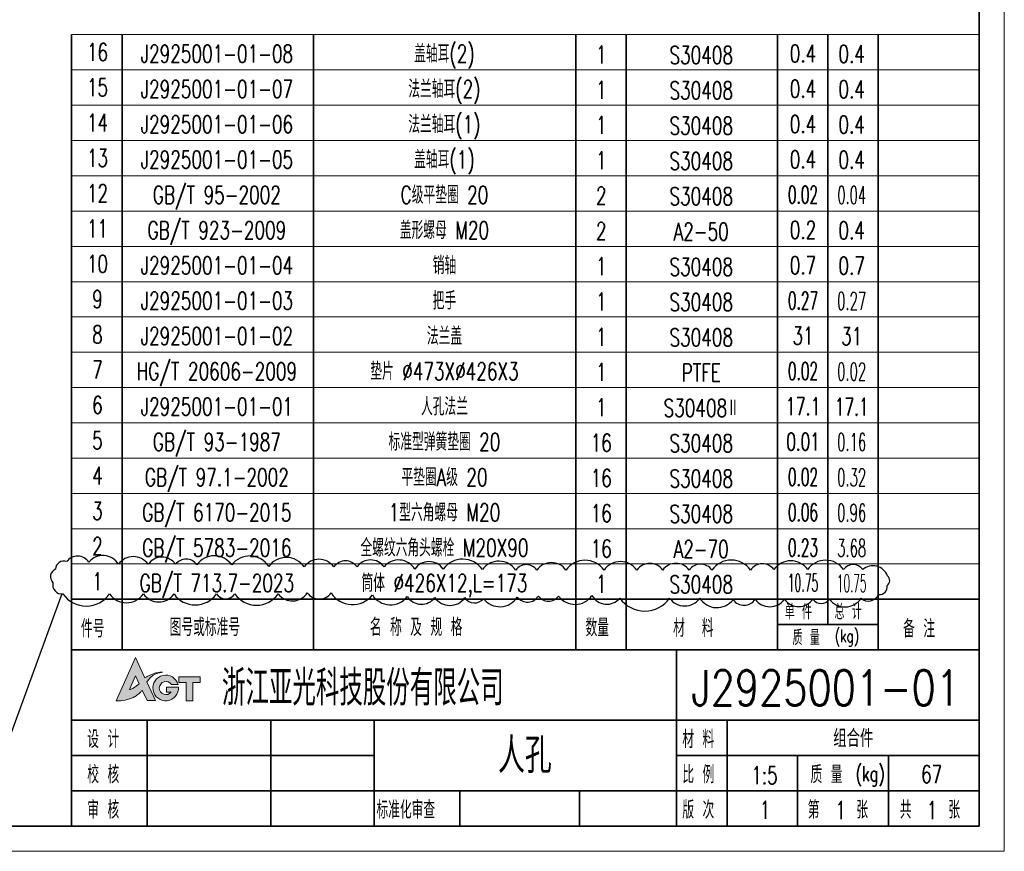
# Model space of a CAD drawing. Header units: millimetres. Extents: x 482 to 2883, y 2185 to 3670.
# Tile 2 of 3: x 1605 to 2582, y 2185 to 3009. Entities that reach past the tile are written whole.
import ezdxf
from ezdxf.enums import TextEntityAlignment as Align

# ---------------------------------------------------------------- set-up
doc = ezdxf.new("R2010")
doc.units = ezdxf.units.MM
doc.header["$LTSCALE"] = 1.5
doc.linetypes.add('DASHED', pattern=[19.05, 12.7, -6.35])
doc.layers.add('YGJ不打印图层', color=250, linetype='Continuous', lineweight=35, plot=False)
for name, color, linetype, lineweight in [('YGJ波浪线', 3, 'Continuous', 15), ('YGJ粗实线', 7, 'Continuous', 35), ('YGJ细实线', 255, 'Continuous', 15), ('YGJ细虚线', 2, 'DASHED', 15), ('图框层', 7, 'Continuous', 70)]:
    doc.layers.add(name, color=color, linetype=linetype, lineweight=lineweight)
doc.styles.add('标准', font='romans.shx', dxfattribs={"width": 0.7, "bigfont": 'hzdx.shx'})

# ---------------------------------------------------------------- blocks, each defined once
blk = doc.blocks.new('*U447')
at = {"layer": 'YGJ粗实线'}
for p in [(390, 287), (0, 0)]:
    blk.add_line(p, (390, 0), dxfattribs=at)
at = {"layer": 'YGJ细实线'}
for p in [(395, 292), (-25, -5)]:
    blk.add_line(p, (395, -5), dxfattribs=at)
blk = doc.blocks.new('图标')
at = {"layer": 'YGJ细实线'}
h = blk.add_hatch(color=134, dxfattribs=at)
h.dxf.hatch_style = 1
edge = h.paths.add_edge_path()
edge.add_line((3171.64, -777.55), (3172.61, -779.62))
edge.add_line((3172.61, -779.62), (3174.26, -779.62))
edge.add_line((3174.26, -779.62), (3172.57, -775.9))
edge.add_spline(control_points=[(3172.57, -775.9), (3172.68, -775.77), (3172.92, -775.45), (3173.3, -774.97), (3173.81, -774.6), (3174.33, -774.32), (3174.93, -774.11), (3175.38, -774.04), (3175.63, -774.01)], knot_values=[0, 0, 0, 0, 0.506127, 1.21303, 1.808166, 2.393737, 2.961146, 3.730688, 3.730688, 3.730688, 3.730688], degree=3, periodic=0)
edge.add_spline(control_points=[(3175.63, -774.01), (3175.46, -774), (3175.11, -774), (3174.6, -774.09), (3174.08, -774.22), (3173.6, -774.41), (3173.1, -774.62), (3172.65, -774.88), (3172.34, -775.06), (3172.18, -775.15)], knot_values=[0, 0, 0, 0, 0.51474, 1.050592, 1.532108, 2.126606, 2.609842, 3.144291, 3.68733, 3.68733, 3.68733, 3.68733], degree=3, periodic=0)
edge.add_line((3172.18, -775.15), (3170.29, -771.11))
edge.add_line((3170.29, -771.11), (3166.47, -779.68))
edge.add_spline(control_points=[(3166.47, -779.68), (3167.07, -779.67), (3167.97, -779.65), (3169.1, -779.33), (3169.91, -779.04), (3170.6, -778.56), (3171.22, -778.09), (3171.51, -777.71), (3171.64, -777.55)], knot_values=[0, 0, 0, 0, 1.794018, 2.686483, 3.50397, 4.356695, 5.212459, 5.80159, 5.80159, 5.80159, 5.80159], degree=3, periodic=0)
edge = h.paths.add_edge_path(flags=16)
edge.add_spline(control_points=[(3171.04, -776.28), (3170.91, -776.37), (3170.71, -776.53), (3170.4, -776.79), (3170.09, -777), (3169.76, -777.21), (3169.43, -777.36), (3169.2, -777.42), (3169.1, -777.44)], knot_values=[0, 0, 0, 0, 0.461656, 0.781514, 1.214544, 1.57739, 1.966104, 2.284035, 2.284035, 2.284035, 2.284035], degree=3, periodic=0)
edge.add_line((3169.1, -777.44), (3170.33, -774.7))
edge.add_line((3170.33, -774.7), (3171.04, -776.28))
h = blk.add_hatch(color=134, dxfattribs=at)
h.dxf.hatch_style = 1
h.paths.add_polyline_path([(3178.84, -776.95), (3176.48, -776.95), (3176.48, -777.93), (3177.36, -777.93, -3.223034), (3177.42, -776.46), (3178.76, -776.46, 2.021246), (3176.3, -779.68, 0.434957)])
h = blk.add_hatch(color=134, dxfattribs=at)
h.dxf.hatch_style = 1
h.paths.add_polyline_path([(3178.91, -775.79), (3178.91, -776.06), (3180.35, -776.06), (3180.35, -779.68), (3181.66, -779.68), (3181.66, -776.06), (3183.11, -776.06), (3183.11, -774.95), (3178.91, -774.95)])
at = {"layer": 'YGJ细实线', "color": 134}
for p, q in [((3166.47, -779.68), (3170.29, -771.11)), ((3172.18, -775.15), (3170.29, -771.11)), ((3169.1, -777.44), (3170.33, -774.7)), ((3171.04, -776.28), (3170.33, -774.7)), ((3178.91, -774.95), (3183.11, -774.95)), ((3178.91, -774.95), (3178.91, -775.79)), ((3178.91, -774.95), (3178.91, -776.06)), ((3183.11, -774.95), (3183.11, -776.06)), ((3174.26, -779.62), (3172.57, -775.9)), ((3176.48, -777.93), (3176.48, -776.95)), ((3176.48, -776.95), (3178.84, -776.95)), ((3177.42, -776.46), (3178.76, -776.46)), ((3178.91, -776.06), (3180.35, -776.06)), ((3180.35, -776.06), (3180.35, -779.68)), ((3181.66, -776.06), (3183.11, -776.06)), ((3181.66, -776.06), (3181.66, -779.68)), ((3172.61, -779.62), (3171.64, -777.55)), ((3176.48, -777.93), (3177.36, -777.93)), ((3172.61, -779.62), (3174.26, -779.62)), ((3180.35, -779.68), (3181.66, -779.68))]:
    blk.add_line(p, q, dxfattribs=at)
for centre, radius, start, end in [((3176.3, -777.13), 2.55, 15.2946, 4.0279), ((3176.32, -777.15), 1.3, 32.4416, 323.4921)]:
    blk.add_arc(centre, radius, start, end, dxfattribs=at)
for points in [[(3172.18, -775.15), (3172.65, -774.88), (3173.12, -774.62), (3173.56, -774.43), (3174.12, -774.22), (3174.59, -774.1), (3175.12, -774.02), (3175.63, -774.01)], [(3175.63, -774.01), (3174.87, -774.15), (3174.34, -774.33), (3173.82, -774.61), (3173.35, -774.97), (3172.88, -775.5), (3172.57, -775.9)], [(3169.1, -777.44), (3169.4, -777.36), (3169.76, -777.2), (3170.07, -777.01), (3170.42, -776.76), (3170.67, -776.56), (3171.04, -776.28)], [(3171.64, -777.55), (3171.26, -778.01), (3170.6, -778.55), (3169.88, -779.01), (3169.12, -779.31), (3168.26, -779.54), (3166.47, -779.68)]]:
    blk.add_spline(points, degree=3, dxfattribs=at)
blk = doc.blocks.new('HC_BTL_BLK')
at = {"layer": 'YGJ不打印图层'}
for p, q in [((-140.5, 21), (-140.5, 0)), ((-79.27, 7), (-79.27, 0))]:
    blk.add_line(p, q, dxfattribs=at)
at = {"layer": 'YGJ粗实线'}
for p, q in [((-180, 35), (0, 35)), ((-180, 35), (-180, 0)), ((-60, 35), (-60, 0)), ((0, 0), (0, 35)), ((-180, 21), (-60, 21)), ((-165, 21), (-165, 0)), ((-120, 21), (-120, 0)), ((-60, 21), (0, 21)), ((-50, 7), (-50, 21)), ((-120, 14), (-180, 14)), ((0, 14), (-60, 14)), ((-36, 7), (-36, 14)), ((-18, 7), (-18, 14)), ((-120, 7), (-180, 7)), ((-60, 7), (-120, 7)), ((-103, 7), (-103, 0)), ((0, 7), (-60, 7)), ((-60, 7), (-60, 0)), ((-60, 7), (-60, 0)), ((-50, 0), (-50, 7)), ((-36, 0), (-36, 7)), ((-18, 0), (-18, 7)), ((-180, 0), (0, 0))]:
    blk.add_line(p, q, dxfattribs=at)
at = {"layer": 'YGJ细实线'}
blk.add_blockref('图标', (-3337.63, 804.53), dxfattribs=at)
at = {"layer": 'YGJ粗实线', "style": '标准', "width": 0.7}
for s, height, p in [('设 计', 3.5, (-176.89, 15.48)), ('材 料', 3.5, (-58.86, 15.48)), ('校 核', 3.5, (-176.89, 8.48)), ('比 例', 3.5, (-58.86, 8.48)), ('质 量', 3.5, (-33.44, 8.48)), ('(kg)', 3, (-24.46, 8.9)), ('审 核', 3.5, (-176.89, 1.48)), ('标准化审查', 3.5, (-119.53, 1.48)), ('版 次', 3.5, (-58.86, 1.48)), ('第    张', 3.5, (-33.99, 1.48)), ('共    张', 3.5, (-15.73, 1.48))]:
    blk.add_text(s, height=height, dxfattribs=at).set_placement(p)
at = {"layer": 'YGJ粗实线', "style": '标准'}
for tag, p, width in [('设计', (-163.61, 15.42), 0.7), ('设计日期', (-139.9, 15.53), 0.5), ('校核', (-163.62, 8.27), 0.7), ('校核日期', (-139.91, 8.15), 0.5), ('审核', (-163.9, 1.17), 0.7), ('审核日期', (-139.93, 1.47), 0.5), ('标准化', (-102.02, 1.32), 0.7), ('标准化日期', (-78.22, 1.4), 0.5)]:
    blk.add_attdef(tag, p, '', height=3.5, dxfattribs=dict(at, width=width))
at = {"layer": 'YGJ细虚线', "style": '标准', "width": 0.7}
blk.add_text('浙江亚光科技股份有限公司', height=7, dxfattribs=at).set_placement((-150.17, 23.91))
at = {"layer": 'YGJ细虚线', "style": '标准'}
blk.add_attdef('图样代号', text='', height=7, dxfattribs=at).set_placement((-58.84, 23.93), (-2.02, 23.93), align=Align.FIT)
at = {"layer": 'YGJ细虚线', "color": 2, "style": '标准'}
blk.add_attdef('材料名称', text='', height=3.5, dxfattribs=at).set_placement((-48.51, 15.65), (-1.4, 15.65), align=Align.FIT)
at = {"layer": 'YGJ细虚线', "style": '标准'}
blk.add_attdef('图样名称', text='', height=7, rotation=359.9203, dxfattribs=at).set_placement((-118.11, 10.54), (-62.08, 10.46), align=Align.FIT)
at = {"layer": 'YGJ细虚线', "style": '标准', "width": 0.7}
for tag, p in [('比例', (-42.58, 8.34)), ('版本号', (-42.46, 1.45)), ('页码', (-27.44, 1.39)), ('页数', (-9.32, 1.39))]:
    blk.add_attdef(tag, text='', height=3.5, dxfattribs=at).set_placement(p, align=Align.CENTER)
at = {"layer": 'YGJ细虚线', "color": 2, "style": '标准', "width": 0.7}
blk.add_attdef('重量', text='', height=3.5, dxfattribs=at).set_placement((-9.41, 8.55), align=Align.CENTER)
blk = doc.blocks.new('mx$INVTITLE')
at = {"layer": 'YGJ粗实线'}
for p, q in [((0, 10), (-180, 10)), ((-180, 0), (-180, 10)), ((-170, 0), (-170, 10)), ((-132, 0), (-132, 10)), ((-80, 0), (-80, 10)), ((-70, 0), (-70, 10)), ((-40, 0), (-40, 10)), ((-30, 10), (-30, 5)), ((-20, 0), (-20, 10)), ((0, 0), (0, 10)), ((-20, 5), (-40, 5)), ((-180, 0), (0, 0))]:
    blk.add_line(p, q, dxfattribs=at)
at = {"layer": 'YGJ细虚线', "style": '标准', "width": 0.7}
for s, height, p in [('单 件', 3, (-38.56, 6)), ('总 计', 3, (-28.68, 6)), ('件号', 3.5, (-178.15, 2.41)), ('图号或标准号', 3.5, (-160.55, 2.7)), ('名 称 及 规 格', 3.5, (-120.84, 2.7)), ('数量', 3.5, (-78.06, 2.61)), ('材  料', 3.5, (-60.68, 2.54)), ('备 注', 3.5, (-15.07, 2.41)), ('质 量', 3, (-37.01, 0.89)), ('(kg)', 2.5, (-28.62, 1.48))]:
    blk.add_text(s, height=height, dxfattribs=at).set_placement(p)
blk = doc.blocks.new('mx')
for p, q in [((-170, 0), (-170, 7)), ((-132, 0), (-132, 7)), ((-80, 0), (-80, 7)), ((-70, 0), (-70, 7)), ((-40, 0), (-40, 7)), ((-30, 0), (-30, 7)), ((-20, 0), (-20, 7)), ((0, 0), (0, 7))]:
    blk.add_line(p, q)
at = {"layer": 'YGJ粗实线'}
blk.add_line((-180, 0), (-180, 7), dxfattribs=at)
at = {"layer": 'YGJ细实线'}
for p, q in [((0, 7), (-180, 7)), ((0, 0), (-180, 0))]:
    blk.add_line(p, q, dxfattribs=at)
at = {"layer": 'YGJ细虚线', "style": '标准', "width": 0.7}
for tag, p in [('序号', (-174.87, 1.79)), ('数量', (-74.95, 1.3)), ('单重', (-34.93, 1.51)), ('总重', (-25.27, 1.42))]:
    blk.add_attdef(tag, text='', height=3.5, dxfattribs=at).set_placement(p, align=Align.CENTER)
at = {"layer": 'YGJ细虚线', "style": '标准'}
for tag, p, p2 in [('图号或标准号', (-169.36, 1.46), (-133.02, 1.46)), ('名称及规格型号', (-130.92, 1.46), (-81.17, 1.46)), ('材料', (-69.2, 1.19), (-41.03, 1.19)), ('备注', (-19.06, 1.51), (-0.99, 1.51))]:
    blk.add_attdef(tag, text='', height=3.5, dxfattribs=at).set_placement(p, p2, align=Align.FIT)

msp = doc.modelspace()

# ---------------------------------------------------------------- linework, layer by layer
at = {"color": 6}
msp.add_line((1647.161, 2439.816), (1597.003, 2302.007), dxfattribs=at)
msp.add_lwpolyline([(1648.288, 2439.886, 0.5206), (1694.447, 2439.886, 0.5206), (1694.447, 2439.886, 0.5206), (1728.018, 2439.886, 0.5206), (1728.018, 2439.886, 0.5206), (1758.441, 2439.886, 0.5206), (1758.441, 2439.886, 0.5206), (1800.404, 2439.886, 0.5206), (1800.404, 2439.886, 0.5206), (1818.763, 2439.886, 0.5206), (1818.763, 2439.886, 0.5206), (1861.775, 2439.886, 0.5206), (1861.775, 2439.886, 0.5206), (1890.625, 2440.935, 0.5206), (1890.625, 2440.935, 0.5206), (1914.229, 2440.935, 0.5206), (1914.229, 2440.935, 0.5206), (1955.143, 2438.837, 0.5206), (1955.143, 2438.837, 0.5206), (1989.762, 2437.264, 0.5206), (1989.762, 2437.264, 0.5206), (2017.038, 2436.215, 0.5206), (2017.038, 2436.215, 0.5206), (2046.937, 2436.215, 0.5206), (2046.937, 2436.215, 0.5206), (2065.296, 2435.165, 0.5206), (2065.296, 2435.165, 0.5206), (2098.866, 2436.739, 0.5206), (2098.866, 2436.739, 0.5206), (2119.848, 2437.788, 0.5206), (2119.848, 2437.788, 0.5206), (2139.78, 2437.788, 0.5206), (2139.78, 2437.788, 0.5206), (2172.826, 2438.313, 0.5206), (2172.826, 2438.313, 0.5206), (2200.627, 2435.69, 0.5206), (2200.627, 2435.69, 0.5206), (2249.933, 2435.69, 0.5206), (2249.933, 2435.69, 0.5206), (2279.832, 2435.69, 0.5206), (2279.832, 2435.69, 0.5206), (2312.878, 2434.116, 0.5206), (2312.878, 2434.116, 0.5206), (2334.908, 2434.641, 0.5206), (2334.908, 2434.641, 0.5206), (2363.758, 2434.641, 0.5206), (2363.758, 2434.641, 0.5206), (2392.083, 2434.641, 0.5206), (2392.083, 2434.641, 0.5206), (2408.344, 2434.641, 0.5206), (2408.344, 2434.641, 0.5206), (2439.816, 2435.69, 0.5206), (2439.816, 2435.69, 0.5206), (2457.126, 2439.362, 0.5206), (2457.126, 2439.362, 0.5206), (2465.518, 2448.279, 0.5206), (2465.518, 2448.279, 0.5206), (2466.043, 2457.721, 0.5206), (2466.043, 2457.721, 0.5206), (2441.389, 2464.015, 0.5206), (2441.389, 2464.015, 0.5206), (2422.506, 2464.015, 0.5206), (2422.506, 2464.015, 0.5206), (2386.838, 2464.015, 0.5206), (2386.838, 2464.015, 0.5206), (2353.267, 2464.015, 0.5206), (2353.267, 2464.015, 0.5206), (2330.187, 2463.491, 0.5206), (2330.187, 2463.491, 0.5206), (2291.896, 2463.491, 0.5206), (2291.896, 2463.491, 0.5206), (2269.341, 2463.491, 0.5206), (2269.341, 2463.491, 0.5206), (2243.114, 2463.491, 0.5206), (2243.114, 2463.491, 0.5206), (2217.412, 2463.491, 0.5206), (2217.412, 2463.491, 0.5206), (2184.89, 2463.491, 0.5206), (2184.89, 2463.491, 0.5206), (2147.124, 2463.491, 0.5206), (2147.124, 2463.491, 0.5206), (2118.274, 2463.491, 0.5206), (2118.274, 2463.491, 0.5206), (2097.293, 2463.491, 0.5206), (2097.293, 2463.491, 0.5206), (2064.247, 2464.015, 0.5206), (2064.247, 2464.015, 0.5206), (2025.431, 2464.54, 0.5206), (2025.431, 2464.54, 0.5206), (1997.106, 2464.54, 0.5206), (1997.106, 2464.54, 0.5206), (1966.683, 2466.638, 0.5206), (1966.683, 2466.638, 0.5206), (1939.931, 2466.638, 0.5206), (1939.931, 2466.638, 0.5206), (1916.852, 2466.638, 0.5206), (1916.852, 2466.638, 0.5206), (1887.477, 2466.638, 0.5206), (1887.477, 2466.638, 0.5206), (1852.333, 2467.162, 0.5206), (1852.333, 2467.162, 0.5206), (1815.616, 2468.736, 0.5206), (1815.616, 2468.736, 0.5206), (1780.996, 2468.736, 0.5206), (1780.996, 2468.736, 0.5206), (1760.015, 2469.26, 0.5206), (1760.015, 2469.26, 0.5206), (1732.739, 2469.26, 0.5206), (1732.739, 2469.26, 0.5206), (1703.365, 2469.26, 0.5206), (1703.365, 2469.26, 0.5206), (1673.99, 2471.359, 0.5206), (1673.99, 2471.359, 0.5206), (1651.96, 2471.883, 0.5206), (1651.96, 2471.883, 0.5206), (1640.945, 2464.54, 0.5206), (1640.945, 2464.54, 0.5206), (1638.322, 2450.902, 0.5206), (1638.322, 2450.902, 0.5206)], format="xyb", close=True, dxfattribs=at)

# ---------------------------------------------------------------- block references
at = {"layer": 'YGJ波浪线', "xscale": 5, "yscale": 5, "zscale": 5}
msp.add_blockref('mx$INVTITLE', (2556.854, 2384.581), dxfattribs=at)
at = {"layer": 'YGJ粗实线'}
ref = msp.add_blockref('mx', (2556.854, 2959.581), dxfattribs=dict(at, xscale=5, yscale=5, zscale=5))
ref.add_attrib('序号', '16', dxfattribs={"layer": 'YGJ细虚线', "height": 17.5, "style": '标准', "width": 0.7}).set_placement((1682.506, 2968.515), align=Align.CENTER)
ref.add_attrib('图号或标准号', 'J2925001-01-08', dxfattribs={"layer": 'YGJ细虚线', "height": 17.5, "style": '标准', "width": 0.7}).set_placement((1800.891, 2966.905), align=Align.CENTER)
ref.add_attrib('名称及规格型号', '盖轴耳(2)', dxfattribs={"layer": 'YGJ细虚线', "height": 17.5, "style": '标准', "width": 0.7}).set_placement((2026.64, 2966.9), align=Align.CENTER)
ref.add_attrib('数量', '1', dxfattribs={"layer": 'YGJ细虚线', "height": 17.5, "style": '标准', "width": 0.7}).set_placement((2182.084, 2966.087), align=Align.CENTER)
ref.add_attrib('材料', 'S30408', dxfattribs={"layer": 'YGJ细虚线', "height": 17.5, "style": '标准', "width": 0.7}).set_placement((2281.3, 2965.536), align=Align.CENTER)
ref.add_attrib('单重', '0.4', dxfattribs={"layer": 'YGJ细虚线', "height": 17.5, "style": '标准', "width": 0.7}).set_placement((2382.218, 2967.139), align=Align.CENTER)
ref.add_attrib('总重', '0.4', dxfattribs={"layer": 'YGJ细虚线', "height": 17.5, "style": '标准', "width": 0.7}).set_placement((2430.508, 2966.701), align=Align.CENTER)
ref = msp.add_blockref('mx', (2556.854, 2924.581), dxfattribs=dict(at, xscale=5, yscale=5, zscale=5))
ref.add_attrib('序号', '15', dxfattribs={"layer": 'YGJ细虚线', "height": 17.5, "style": '标准', "width": 0.7}).set_placement((1682.506, 2933.515), align=Align.CENTER)
ref.add_attrib('图号或标准号', 'J2925001-01-07', dxfattribs={"layer": 'YGJ细虚线', "height": 17.5, "style": '标准', "width": 0.7}).set_placement((1800.891, 2931.905), align=Align.CENTER)
ref.add_attrib('名称及规格型号', '法兰轴耳(2)', dxfattribs={"layer": 'YGJ细虚线', "height": 17.5, "style": '标准', "width": 0.7}).set_placement((2026.64, 2931.9), align=Align.CENTER)
ref.add_attrib('数量', '1', dxfattribs={"layer": 'YGJ细虚线', "height": 17.5, "style": '标准', "width": 0.7}).set_placement((2182.084, 2931.087), align=Align.CENTER)
ref.add_attrib('材料', 'S30408', dxfattribs={"layer": 'YGJ细虚线', "height": 17.5, "style": '标准', "width": 0.7}).set_placement((2281.3, 2930.536), align=Align.CENTER)
ref.add_attrib('单重', '0.4', dxfattribs={"layer": 'YGJ细虚线', "height": 17.5, "style": '标准', "width": 0.7}).set_placement((2382.218, 2932.139), align=Align.CENTER)
ref.add_attrib('总重', '0.4', dxfattribs={"layer": 'YGJ细虚线', "height": 17.5, "style": '标准', "width": 0.7}).set_placement((2430.508, 2931.701), align=Align.CENTER)
ref = msp.add_blockref('mx', (2556.854, 2889.581), dxfattribs=dict(at, xscale=5, yscale=5, zscale=5))
ref.add_attrib('序号', '14', dxfattribs={"layer": 'YGJ细虚线', "height": 17.5, "style": '标准', "width": 0.7}).set_placement((1682.506, 2898.515), align=Align.CENTER)
ref.add_attrib('图号或标准号', 'J2925001-01-06', dxfattribs={"layer": 'YGJ细虚线', "height": 17.5, "style": '标准', "width": 0.7}).set_placement((1800.891, 2896.905), align=Align.CENTER)
ref.add_attrib('名称及规格型号', '法兰轴耳(1)', dxfattribs={"layer": 'YGJ细虚线', "height": 17.5, "style": '标准', "width": 0.7}).set_placement((2026.64, 2896.9), align=Align.CENTER)
ref.add_attrib('数量', '1', dxfattribs={"layer": 'YGJ细虚线', "height": 17.5, "style": '标准', "width": 0.7}).set_placement((2182.084, 2896.087), align=Align.CENTER)
ref.add_attrib('材料', 'S30408', dxfattribs={"layer": 'YGJ细虚线', "height": 17.5, "style": '标准', "width": 0.7}).set_placement((2281.3, 2895.536), align=Align.CENTER)
ref.add_attrib('单重', '0.4', dxfattribs={"layer": 'YGJ细虚线', "height": 17.5, "style": '标准', "width": 0.7}).set_placement((2382.218, 2897.139), align=Align.CENTER)
ref.add_attrib('总重', '0.4', dxfattribs={"layer": 'YGJ细虚线', "height": 17.5, "style": '标准', "width": 0.7}).set_placement((2430.508, 2896.701), align=Align.CENTER)
ref = msp.add_blockref('mx', (2556.854, 2854.581), dxfattribs=dict(at, xscale=5, yscale=5, zscale=5))
ref.add_attrib('序号', '13', dxfattribs={"layer": 'YGJ细虚线', "height": 17.5, "style": '标准', "width": 0.7}).set_placement((1682.506, 2863.515), align=Align.CENTER)
ref.add_attrib('图号或标准号', 'J2925001-01-05', dxfattribs={"layer": 'YGJ细虚线', "height": 17.5, "style": '标准', "width": 0.7}).set_placement((1800.891, 2861.905), align=Align.CENTER)
ref.add_attrib('名称及规格型号', '盖轴耳(1)', dxfattribs={"layer": 'YGJ细虚线', "height": 17.5, "style": '标准', "width": 0.7}).set_placement((2026.64, 2861.9), align=Align.CENTER)
ref.add_attrib('数量', '1', dxfattribs={"layer": 'YGJ细虚线', "height": 17.5, "style": '标准', "width": 0.7}).set_placement((2182.084, 2861.087), align=Align.CENTER)
ref.add_attrib('材料', 'S30408', dxfattribs={"layer": 'YGJ细虚线', "height": 17.5, "style": '标准', "width": 0.7}).set_placement((2281.3, 2860.536), align=Align.CENTER)
ref.add_attrib('单重', '0.4', dxfattribs={"layer": 'YGJ细虚线', "height": 17.5, "style": '标准', "width": 0.7}).set_placement((2382.218, 2862.139), align=Align.CENTER)
ref.add_attrib('总重', '0.4', dxfattribs={"layer": 'YGJ细虚线', "height": 17.5, "style": '标准', "width": 0.7}).set_placement((2430.508, 2861.701), align=Align.CENTER)
ref = msp.add_blockref('mx', (2556.854, 2819.581), dxfattribs=dict(at, xscale=5, yscale=5, zscale=5))
ref.add_attrib('序号', '12', dxfattribs={"layer": 'YGJ细虚线', "height": 17.5, "style": '标准', "width": 0.7}).set_placement((1682.506, 2828.515), align=Align.CENTER)
ref.add_attrib('图号或标准号', 'GB/T 95-2002', dxfattribs={"layer": 'YGJ细虚线', "height": 17.5, "style": '标准', "width": 0.7}).set_placement((1800.891, 2826.905), align=Align.CENTER)
ref.add_attrib('名称及规格型号', 'C级平垫圈 20', dxfattribs={"layer": 'YGJ细虚线', "height": 17.5, "style": '标准', "width": 0.7}).set_placement((2026.64, 2826.9), align=Align.CENTER)
ref.add_attrib('数量', '2', dxfattribs={"layer": 'YGJ细虚线', "height": 17.5, "style": '标准', "width": 0.7}).set_placement((2182.084, 2826.087), align=Align.CENTER)
ref.add_attrib('材料', 'S30408', dxfattribs={"layer": 'YGJ细虚线', "height": 17.5, "style": '标准', "width": 0.7}).set_placement((2281.3, 2825.536), align=Align.CENTER)
ref.add_attrib('单重', '0.02', dxfattribs={"layer": 'YGJ细虚线', "height": 17.5, "style": '标准', "width": 0.568174}).set_placement((2382.218, 2827.139), align=Align.CENTER)
ref.add_attrib('总重', '0.04', dxfattribs={"layer": 'YGJ细虚线', "height": 17.5, "style": '标准', "width": 0.540389}).set_placement((2430.508, 2826.701), align=Align.CENTER)
ref = msp.add_blockref('mx', (2556.854, 2784.581), dxfattribs=dict(at, xscale=5, yscale=5, zscale=5))
ref.add_attrib('序号', '11', dxfattribs={"layer": 'YGJ细虚线', "height": 17.5, "style": '标准', "width": 0.7}).set_placement((1682.506, 2793.515), align=Align.CENTER)
ref.add_attrib('图号或标准号', 'GB/T 923-2009', dxfattribs={"layer": 'YGJ细虚线', "height": 17.5, "style": '标准', "width": 0.7}).set_placement((1800.891, 2791.905), align=Align.CENTER)
ref.add_attrib('名称及规格型号', '盖形螺母 M20', dxfattribs={"layer": 'YGJ细虚线', "height": 17.5, "style": '标准', "width": 0.7}).set_placement((2026.64, 2791.9), align=Align.CENTER)
ref.add_attrib('数量', '2', dxfattribs={"layer": 'YGJ细虚线', "height": 17.5, "style": '标准', "width": 0.7}).set_placement((2182.084, 2791.087), align=Align.CENTER)
ref.add_attrib('材料', 'A2-50', dxfattribs={"layer": 'YGJ细虚线', "height": 17.5, "style": '标准', "width": 0.7}).set_placement((2281.3, 2790.536), align=Align.CENTER)
ref.add_attrib('单重', '0.2', dxfattribs={"layer": 'YGJ细虚线', "height": 17.5, "style": '标准', "width": 0.7}).set_placement((2382.218, 2792.139), align=Align.CENTER)
ref.add_attrib('总重', '0.4', dxfattribs={"layer": 'YGJ细虚线', "height": 17.5, "style": '标准', "width": 0.7}).set_placement((2430.508, 2791.701), align=Align.CENTER)
ref = msp.add_blockref('mx', (2556.854, 2749.581), dxfattribs=dict(at, xscale=5, yscale=5, zscale=5))
ref.add_attrib('序号', '10', dxfattribs={"layer": 'YGJ细虚线', "height": 17.5, "style": '标准', "width": 0.7}).set_placement((1682.506, 2758.515), align=Align.CENTER)
ref.add_attrib('图号或标准号', 'J2925001-01-04', dxfattribs={"layer": 'YGJ细虚线', "height": 17.5, "style": '标准', "width": 0.7}).set_placement((1800.891, 2756.905), align=Align.CENTER)
ref.add_attrib('名称及规格型号', '销轴', dxfattribs={"layer": 'YGJ细虚线', "height": 17.5, "style": '标准', "width": 0.7}).set_placement((2026.64, 2756.9), align=Align.CENTER)
ref.add_attrib('数量', '1', dxfattribs={"layer": 'YGJ细虚线', "height": 17.5, "style": '标准', "width": 0.7}).set_placement((2182.084, 2756.087), align=Align.CENTER)
ref.add_attrib('材料', 'S30408', dxfattribs={"layer": 'YGJ细虚线', "height": 17.5, "style": '标准', "width": 0.7}).set_placement((2281.3, 2755.536), align=Align.CENTER)
ref.add_attrib('单重', '0.7', dxfattribs={"layer": 'YGJ细虚线', "height": 17.5, "style": '标准', "width": 0.7}).set_placement((2382.218, 2757.139), align=Align.CENTER)
ref.add_attrib('总重', '0.7', dxfattribs={"layer": 'YGJ细虚线', "height": 17.5, "style": '标准', "width": 0.7}).set_placement((2430.508, 2756.701), align=Align.CENTER)
ref = msp.add_blockref('mx', (2556.854, 2714.581), dxfattribs=dict(at, xscale=5, yscale=5, zscale=5))
ref.add_attrib('序号', '9', dxfattribs={"layer": 'YGJ细虚线', "height": 17.5, "style": '标准', "width": 0.7}).set_placement((1682.506, 2723.515), align=Align.CENTER)
ref.add_attrib('图号或标准号', 'J2925001-01-03', dxfattribs={"layer": 'YGJ细虚线', "height": 17.5, "style": '标准', "width": 0.7}).set_placement((1800.891, 2721.905), align=Align.CENTER)
ref.add_attrib('名称及规格型号', '把手', dxfattribs={"layer": 'YGJ细虚线', "height": 17.5, "style": '标准', "width": 0.7}).set_placement((2026.64, 2721.9), align=Align.CENTER)
ref.add_attrib('数量', '1', dxfattribs={"layer": 'YGJ细虚线', "height": 17.5, "style": '标准', "width": 0.7}).set_placement((2182.084, 2721.087), align=Align.CENTER)
ref.add_attrib('材料', 'S30408', dxfattribs={"layer": 'YGJ细虚线', "height": 17.5, "style": '标准', "width": 0.7}).set_placement((2281.3, 2720.536), align=Align.CENTER)
ref.add_attrib('单重', '0.27', dxfattribs={"layer": 'YGJ细虚线', "height": 17.5, "style": '标准', "width": 0.568174}).set_placement((2382.218, 2722.139), align=Align.CENTER)
ref.add_attrib('总重', '0.27', dxfattribs={"layer": 'YGJ细虚线', "height": 17.5, "style": '标准', "width": 0.548832}).set_placement((2430.508, 2721.701), align=Align.CENTER)
ref = msp.add_blockref('mx', (2556.854, 2679.581), dxfattribs=dict(at, xscale=5, yscale=5, zscale=5))
ref.add_attrib('序号', '8', dxfattribs={"layer": 'YGJ细虚线', "height": 17.5, "style": '标准', "width": 0.7}).set_placement((1682.506, 2688.515), align=Align.CENTER)
ref.add_attrib('图号或标准号', 'J2925001-01-02', dxfattribs={"layer": 'YGJ细虚线', "height": 17.5, "style": '标准', "width": 0.7}).set_placement((1800.891, 2686.905), align=Align.CENTER)
ref.add_attrib('名称及规格型号', '法兰盖', dxfattribs={"layer": 'YGJ细虚线', "height": 17.5, "style": '标准', "width": 0.7}).set_placement((2026.64, 2686.9), align=Align.CENTER)
ref.add_attrib('数量', '1', dxfattribs={"layer": 'YGJ细虚线', "height": 17.5, "style": '标准', "width": 0.7}).set_placement((2182.084, 2686.087), align=Align.CENTER)
ref.add_attrib('材料', 'S30408', dxfattribs={"layer": 'YGJ细虚线', "height": 17.5, "style": '标准', "width": 0.7}).set_placement((2281.3, 2685.536), align=Align.CENTER)
ref.add_attrib('单重', '31', dxfattribs={"layer": 'YGJ细虚线', "height": 17.5, "style": '标准', "width": 0.7}).set_placement((2382.218, 2687.139), align=Align.CENTER)
ref.add_attrib('总重', '31', dxfattribs={"layer": 'YGJ细虚线', "height": 17.5, "style": '标准', "width": 0.7}).set_placement((2430.508, 2686.701), align=Align.CENTER)
ref = msp.add_blockref('mx', (2556.854, 2644.581), dxfattribs=dict(at, xscale=5, yscale=5, zscale=5))
ref.add_attrib('序号', '7', dxfattribs={"layer": 'YGJ细虚线', "height": 17.5, "style": '标准', "width": 0.7}).set_placement((1682.506, 2653.515), align=Align.CENTER)
ref.add_attrib('图号或标准号', 'HG/T 20606-2009', dxfattribs={"layer": 'YGJ细虚线', "height": 17.5, "style": '标准', "width": 0.7}).set_placement((1800.891, 2651.905), align=Align.CENTER)
ref.add_attrib('名称及规格型号', '垫片 %%c473X%%c426X3', dxfattribs={"layer": 'YGJ细虚线', "height": 17.5, "style": '标准', "width": 0.7}).set_placement((2026.64, 2651.9), align=Align.CENTER)
ref.add_attrib('数量', '1', dxfattribs={"layer": 'YGJ细虚线', "height": 17.5, "style": '标准', "width": 0.7}).set_placement((2182.084, 2651.087), align=Align.CENTER)
ref.add_attrib('材料', 'PTFE', dxfattribs={"layer": 'YGJ细虚线', "height": 17.5, "style": '标准', "width": 0.7}).set_placement((2281.3, 2650.536), align=Align.CENTER)
ref.add_attrib('单重', '0.02', dxfattribs={"layer": 'YGJ细虚线', "height": 17.5, "style": '标准', "width": 0.568174}).set_placement((2382.218, 2652.139), align=Align.CENTER)
ref.add_attrib('总重', '0.02', dxfattribs={"layer": 'YGJ细虚线', "height": 17.5, "style": '标准', "width": 0.548832}).set_placement((2430.508, 2651.701), align=Align.CENTER)
ref = msp.add_blockref('mx', (2556.854, 2609.581), dxfattribs=dict(at, xscale=5, yscale=5, zscale=5))
ref.add_attrib('序号', '6', dxfattribs={"layer": 'YGJ细虚线', "height": 17.5, "style": '标准', "width": 0.7}).set_placement((1682.506, 2618.515), align=Align.CENTER)
ref.add_attrib('图号或标准号', 'J2925001-01-01', dxfattribs={"layer": 'YGJ细虚线', "height": 17.5, "style": '标准', "width": 0.7}).set_placement((1800.891, 2616.905), align=Align.CENTER)
ref.add_attrib('名称及规格型号', '人孔法兰', dxfattribs={"layer": 'YGJ细虚线', "height": 17.5, "style": '标准', "width": 0.7}).set_placement((2026.64, 2616.9), align=Align.CENTER)
ref.add_attrib('数量', '1', dxfattribs={"layer": 'YGJ细虚线', "height": 17.5, "style": '标准', "width": 0.7}).set_placement((2182.084, 2616.087), align=Align.CENTER)
ref.add_attrib('材料', 'S30408Ⅱ', dxfattribs={"layer": 'YGJ细虚线', "height": 17.5, "style": '标准', "width": 0.7}).set_placement((2281.3, 2615.536), align=Align.CENTER)
ref.add_attrib('单重', '17.1', dxfattribs={"layer": 'YGJ细虚线', "height": 17.5, "style": '标准', "width": 0.661148}).set_placement((2382.218, 2617.139), align=Align.CENTER)
ref.add_attrib('总重', '17.1', dxfattribs={"layer": 'YGJ细虚线', "height": 17.5, "style": '标准', "width": 0.638641}).set_placement((2430.508, 2616.701), align=Align.CENTER)
ref = msp.add_blockref('mx', (2556.854, 2574.581), dxfattribs=dict(at, xscale=5, yscale=5, zscale=5))
ref.add_attrib('序号', '5', dxfattribs={"layer": 'YGJ细虚线', "height": 17.5, "style": '标准', "width": 0.7}).set_placement((1682.506, 2583.515), align=Align.CENTER)
ref.add_attrib('图号或标准号', 'GB/T 93-1987', dxfattribs={"layer": 'YGJ细虚线', "height": 17.5, "style": '标准', "width": 0.7}).set_placement((1800.891, 2581.905), align=Align.CENTER)
ref.add_attrib('名称及规格型号', '标准型弹簧垫圈 20', dxfattribs={"layer": 'YGJ细虚线', "height": 17.5, "style": '标准', "width": 0.7}).set_placement((2026.64, 2581.9), align=Align.CENTER)
ref.add_attrib('数量', '16', dxfattribs={"layer": 'YGJ细虚线', "height": 17.5, "style": '标准', "width": 0.7}).set_placement((2182.084, 2581.087), align=Align.CENTER)
ref.add_attrib('材料', 'S30408', dxfattribs={"layer": 'YGJ细虚线', "height": 17.5, "style": '标准', "width": 0.7}).set_placement((2281.3, 2580.536), align=Align.CENTER)
ref.add_attrib('单重', '0.01', dxfattribs={"layer": 'YGJ细虚线', "height": 17.5, "style": '标准', "width": 0.626951}).set_placement((2382.218, 2582.139), align=Align.CENTER)
ref.add_attrib('总重', '0.16', dxfattribs={"layer": 'YGJ细虚线', "height": 17.5, "style": '标准', "width": 0.548832}).set_placement((2430.508, 2581.701), align=Align.CENTER)
ref = msp.add_blockref('mx', (2556.854, 2539.581), dxfattribs=dict(at, xscale=5, yscale=5, zscale=5))
ref.add_attrib('序号', '4', dxfattribs={"layer": 'YGJ细虚线', "height": 17.5, "style": '标准', "width": 0.7}).set_placement((1682.506, 2548.515), align=Align.CENTER)
ref.add_attrib('图号或标准号', 'GB/T 97.1-2002', dxfattribs={"layer": 'YGJ细虚线', "height": 17.5, "style": '标准', "width": 0.7}).set_placement((1800.891, 2546.905), align=Align.CENTER)
ref.add_attrib('名称及规格型号', '平垫圈A级 20', dxfattribs={"layer": 'YGJ细虚线', "height": 17.5, "style": '标准', "width": 0.7}).set_placement((2026.64, 2546.9), align=Align.CENTER)
ref.add_attrib('数量', '16', dxfattribs={"layer": 'YGJ细虚线', "height": 17.5, "style": '标准', "width": 0.7}).set_placement((2182.084, 2546.087), align=Align.CENTER)
ref.add_attrib('材料', 'S30408', dxfattribs={"layer": 'YGJ细虚线', "height": 17.5, "style": '标准', "width": 0.7}).set_placement((2281.3, 2545.536), align=Align.CENTER)
ref.add_attrib('单重', '0.02', dxfattribs={"layer": 'YGJ细虚线', "height": 17.5, "style": '标准', "width": 0.568174}).set_placement((2382.218, 2547.139), align=Align.CENTER)
ref.add_attrib('总重', '0.32', dxfattribs={"layer": 'YGJ细虚线', "height": 17.5, "style": '标准', "width": 0.548832}).set_placement((2430.508, 2546.701), align=Align.CENTER)
ref = msp.add_blockref('mx', (2556.854, 2504.581), dxfattribs=dict(at, xscale=5, yscale=5, zscale=5))
ref.add_attrib('序号', '3', dxfattribs={"layer": 'YGJ细虚线', "height": 17.5, "style": '标准', "width": 0.7}).set_placement((1682.506, 2513.515), align=Align.CENTER)
ref.add_attrib('图号或标准号', 'GB/T 6170-2015', dxfattribs={"layer": 'YGJ细虚线', "height": 17.5, "style": '标准', "width": 0.7}).set_placement((1800.891, 2511.905), align=Align.CENTER)
ref.add_attrib('名称及规格型号', '1型六角螺母 M20', dxfattribs={"layer": 'YGJ细虚线', "height": 17.5, "style": '标准', "width": 0.7}).set_placement((2026.64, 2511.9), align=Align.CENTER)
ref.add_attrib('数量', '16', dxfattribs={"layer": 'YGJ细虚线', "height": 17.5, "style": '标准', "width": 0.7}).set_placement((2182.084, 2511.087), align=Align.CENTER)
ref.add_attrib('材料', 'S30408', dxfattribs={"layer": 'YGJ细虚线', "height": 17.5, "style": '标准', "width": 0.7}).set_placement((2281.3, 2510.536), align=Align.CENTER)
ref.add_attrib('单重', '0.06', dxfattribs={"layer": 'YGJ细虚线', "height": 17.5, "style": '标准', "width": 0.568174}).set_placement((2382.218, 2512.139), align=Align.CENTER)
ref.add_attrib('总重', '0.96', dxfattribs={"layer": 'YGJ细虚线', "height": 17.5, "style": '标准', "width": 0.548832}).set_placement((2430.508, 2511.701), align=Align.CENTER)
ref = msp.add_blockref('mx', (2556.854, 2469.581), dxfattribs=dict(at, xscale=5, yscale=5, zscale=5))
ref.add_attrib('序号', '2', dxfattribs={"layer": 'YGJ细虚线', "height": 17.5, "style": '标准', "width": 0.7}).set_placement((1682.506, 2478.515), align=Align.CENTER)
ref.add_attrib('图号或标准号', 'GB/T 5783-2016', dxfattribs={"layer": 'YGJ细虚线', "height": 17.5, "style": '标准', "width": 0.7}).set_placement((1800.891, 2476.905), align=Align.CENTER)
ref.add_attrib('名称及规格型号', '全螺纹六角头螺栓 M20X90', dxfattribs={"layer": 'YGJ细虚线', "height": 17.5, "style": '标准', "width": 0.7}).set_placement((2026.64, 2476.9), align=Align.CENTER)
ref.add_attrib('数量', '16', dxfattribs={"layer": 'YGJ细虚线', "height": 17.5, "style": '标准', "width": 0.7}).set_placement((2182.084, 2476.087), align=Align.CENTER)
ref.add_attrib('材料', 'A2-70', dxfattribs={"layer": 'YGJ细虚线', "height": 17.5, "style": '标准', "width": 0.7}).set_placement((2281.3, 2475.536), align=Align.CENTER)
ref.add_attrib('单重', '0.23', dxfattribs={"layer": 'YGJ细虚线', "height": 17.5, "style": '标准', "width": 0.568174}).set_placement((2382.218, 2477.139), align=Align.CENTER)
ref.add_attrib('总重', '3.68', dxfattribs={"layer": 'YGJ细虚线', "height": 17.5, "style": '标准', "width": 0.548832}).set_placement((2430.508, 2476.701), align=Align.CENTER)
ref = msp.add_blockref('mx', (2556.854, 2434.581), dxfattribs=dict(at, xscale=5, yscale=5, zscale=5))
ref.add_attrib('序号', '1', dxfattribs={"layer": 'YGJ细虚线', "height": 17.5, "style": '标准', "width": 0.7}).set_placement((1682.506, 2443.515), align=Align.CENTER)
ref.add_attrib('图号或标准号', 'GB/T 713.7-2023', dxfattribs={"layer": 'YGJ细虚线', "height": 17.5, "style": '标准', "width": 0.7}).set_placement((1800.891, 2441.905), align=Align.CENTER)
ref.add_attrib('名称及规格型号', '筒体 %%C426X12,L=173', dxfattribs={"layer": 'YGJ细虚线', "height": 17.5, "style": '标准', "width": 0.7}).set_placement((2026.64, 2441.9), align=Align.CENTER)
ref.add_attrib('数量', '1', dxfattribs={"layer": 'YGJ细虚线', "height": 17.5, "style": '标准', "width": 0.7}).set_placement((2182.084, 2441.087), align=Align.CENTER)
ref.add_attrib('材料', 'S30408', dxfattribs={"layer": 'YGJ细虚线', "height": 17.5, "style": '标准', "width": 0.7}).set_placement((2281.3, 2440.536), align=Align.CENTER)
ref.add_attrib('单重', '10.75', dxfattribs={"layer": 'YGJ细虚线', "height": 17.5, "style": '标准', "width": 0.448928}).set_placement((2382.218, 2442.139), align=Align.CENTER)
ref.add_attrib('总重', '10.75', dxfattribs={"layer": 'YGJ细虚线', "height": 17.5, "style": '标准', "width": 0.433645}).set_placement((2430.508, 2441.701), align=Align.CENTER)
at = {"layer": '图框层', "xscale": 5, "yscale": 5, "zscale": 5}
msp.add_blockref('*U447', (606.854, 2209.581), dxfattribs=at)
at = {"layer": '图框层'}
ref = msp.add_blockref('HC_BTL_BLK', (2556.854, 2209.581), dxfattribs=dict(at, xscale=5, yscale=5, zscale=5))
ref.add_attrib('图样名称', '人孔', dxfattribs={"layer": 'YGJ细虚线', "height": 35, "rotation": 359.920282, "style": '标准', "width": 0.8}).set_placement((2106.375, 2262.089), align=Align.CENTER)
ref.add_attrib('图样代号', 'J2925001-01', dxfattribs={"layer": 'YGJ细虚线', "height": 35, "style": '标准', "width": 0.8}).set_placement((2404.695, 2329.242), align=Align.CENTER)
ref.add_attrib('比例', '1:5', dxfattribs={"layer": 'YGJ细虚线', "height": 17.5, "style": '标准', "width": 0.7}).set_placement((2343.963, 2251.28), align=Align.CENTER)
ref.add_attrib('页码', '1', dxfattribs={"layer": 'YGJ细虚线', "height": 17.5, "style": '标准', "width": 0.7}).set_placement((2419.634, 2216.534), align=Align.CENTER)
ref.add_attrib('页数', '1', dxfattribs={"layer": 'YGJ细虚线', "height": 17.5, "style": '标准', "width": 0.7}).set_placement((2510.23, 2216.534), align=Align.CENTER)
ref.add_attrib('版本号', '1', dxfattribs={"layer": 'YGJ细虚线', "height": 17.5, "style": '标准', "width": 0.7}).set_placement((2344.566, 2216.85), align=Align.CENTER)
ref.add_attrib('材料名称', '组合件', dxfattribs={"layer": 'YGJ细虚线', "color": 2, "height": 17.5, "style": '标准', "width": 0.8}).set_placement((2432.075, 2287.851), align=Align.CENTER)
ref.add_attrib('重量', '67', dxfattribs={"layer": 'YGJ细虚线', "color": 2, "height": 17.5, "style": '标准', "width": 0.7}).set_placement((2509.803, 2252.332), align=Align.CENTER)

doc.saveas('drawing.dxf')
